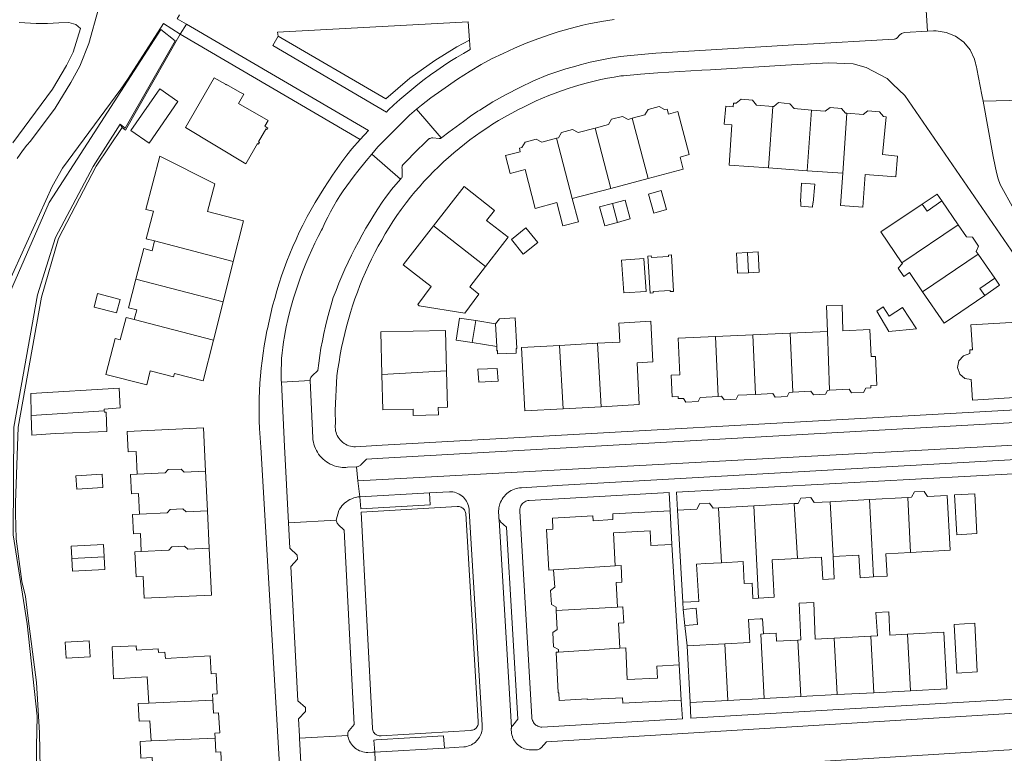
# Model space of a CAD drawing. Header units: metres. Extents: x 89888 to 94270, y 464165 to 468904.
# Tile 136 of 256: x 92150 to 92305, y 466372 to 466487. Entities that reach past the tile are written whole.
import ezdxf

# ---------------------------------------------------------------- set-up
doc = ezdxf.new("R2010")
doc.units = ezdxf.units.M
for name, color, linetype, lineweight in [('B_BEBOUWINGSGRENS_0', 251, 'CONTINUOUS', 13), ('B_LUIFEL_1', 251, 'CONTINUOUS', 13), ('B_OVERBOUWLIJN_LIJN_1', 251, 'CONTINUOUS', 13), ('B_TUSSENMUUR_0', 251, 'CONTINUOUS', 13), ('G_GRENS_ALGEMEEN_0', 251, 'CONTINUOUS', 13), ('T_CULTUURGRENS_0', 251, 'CONTINUOUS', 13), ('V_WEGGRENS_0', 251, 'CONTINUOUS', 13), ('W_KADEMUUR_30CM_LIJN_0', 251, 'CONTINUOUS', 13)]:
    doc.layers.add(name, color=color, linetype=linetype, lineweight=lineweight)

msp = doc.modelspace()

# ---------------------------------------------------------------- linework, layer by layer
at = {"layer": 'B_BEBOUWINGSGRENS_0'}
for p, q in [((92167.61, 466470.1), (92170.46, 466468.12)), ((92267.72, 466464.2), (92273.8, 466463.77)), ((92273.8, 466463.77), (92279.38, 466463.41)), ((92242.94, 466461), (92248.84, 466462.56)), ((92236.9, 466459.4), (92242.94, 466461)), ((92250.86, 466460.67), (92248.87, 466460.11)), ((92272.92, 466461.81), (92272.72, 466458.88)), ((92244.01, 466455.65), (92245.05, 466455.93)), ((92231.49, 466452.52), (92229.63, 466454.81)), ((92182.09, 466443.17), (92183.68, 466449.51)), ((92248.16, 466449.98), (92244.66, 466449.75)), ((92165.34, 466441.44), (92165.89, 466443.55)), ((92180.57, 466437.15), (92182.09, 466443.17)), ((92285.7, 466442.42), (92284.74, 466441.73)), ((92221.76, 466440.23), (92221.21, 466436.78)), ((92224.87, 466439.73), (92221.76, 466440.23)), ((92265.25, 466437.99), (92259.39, 466437.72)), ((92271.11, 466438.25), (92265.25, 466437.99)), ((92276.96, 466438.52), (92271.11, 466438.25)), ((92221.21, 466436.78), (92225.05, 466436.18)), ((92240.89, 466436.68), (92234.91, 466436.34)), ((92222.08, 466432.61), (92222.21, 466430.56)), ((92235.46, 466426.39), (92241.44, 466426.72)), ((92163.43, 466425.88), (92163.42, 466426.09)), ((92179.63, 466410.35), (92179.34, 466416.62)), ((92159.09, 466413.79), (92163.21, 466414.05)), ((92283.58, 466412.14), (92289.57, 466412.47)), ((92259.87, 466410.84), (92265.4, 466411.15)), ((92265.4, 466411.15), (92271.77, 466411.51)), ((92277.39, 466411.81), (92283.58, 466412.14)), ((92179.9, 466404.51), (92179.63, 466410.35)), ((92252.26, 466410.39), (92252.55, 466405.09)), ((92254.24, 466396.02), (92253.42, 466410.46)), ((92180.24, 466397.15), (92179.9, 466404.51)), ((92254.33, 466394.9), (92256.36, 466395.08)), ((92254.56, 466392.37), (92254.33, 466394.9)), ((92161.2, 466387.46), (92161.05, 466389.94)), ((92254.95, 466389.17), (92260.84, 466389.49)), ((92255.42, 466380.29), (92254.95, 466389.17)), ((92278.05, 466390.4), (92283.78, 466390.7)), ((92253.68, 466386.22), (92254.03, 466380.66)), ((92278.52, 466381.52), (92272.78, 466381.21)), ((92284.25, 466381.82), (92278.52, 466381.52)), ((92289.99, 466382.13), (92284.25, 466381.82)), ((92261.31, 466380.6), (92255.42, 466380.29)), ((92267.05, 466380.91), (92261.31, 466380.6)), ((92272.78, 466381.21), (92267.05, 466380.91))]:
    msp.add_line(p, q, dxfattribs=at)
for points in [[(92187.61, 466467.96), (92187.77, 466468.2), (92187.65, 466468.29), (92188.58, 466469.91), (92188.82, 466470.34), (92188.98, 466470.25), (92189.09, 466470.47), (92188.62, 466470.75), (92189.14, 466471.67), (92184.49, 466474.33), (92185.31, 466475.77), (92184.7, 466476.11), (92182.59, 466477.3), (92182.57, 466477.27), (92182.47, 466477.33), (92182.44, 466477.34), (92180.67, 466478.37), (92176.16, 466470.55), (92185.63, 466464.85), (92187.49, 466468.03), (92187.61, 466467.96)], [(92170.46, 466468.12), (92174.98, 466474.62), (92172.13, 466476.6), (92167.61, 466470.1)], [(92268.42, 466473.84), (92265.83, 466474.07), (92265.19, 466474.83), (92263.41, 466474.99), (92262.64, 466474.36), (92262.22, 466474.39), (92262.17, 466473.79), (92261, 466473.88), (92260.74, 466471.08), (92261.97, 466470.99), (92261.52, 466464.63), (92267.72, 466464.2)], [(92274.47, 466473.29), (92271.73, 466473.53), (92271.09, 466474.29), (92269.31, 466474.46), (92268.55, 466473.83), (92268.42, 466473.84)], [(92248.84, 466462.56), (92254.32, 466464.01), (92253.83, 466465.89), (92255.27, 466466.29), (92253.48, 466473.06), (92252.04, 466472.66), (92251.83, 466473.45), (92251.41, 466473.36), (92250.56, 466473.84), (92248.82, 466473.38), (92248.31, 466472.53), (92246.32, 466472)], [(92280.03, 466472.79), (92279.83, 466472.8), (92279.2, 466473.55), (92277.39, 466473.72), (92276.64, 466473.1), (92274.47, 466473.29)], [(92279.38, 466463.41), (92279.02, 466458.33), (92282.51, 466458.06), (92282.87, 466463.17), (92287.73, 466462.79), (92287.98, 466466.03), (92285.62, 466466.29), (92286.18, 466472.22), (92285.78, 466472.27), (92285.14, 466473.01), (92283.34, 466473.18), (92282.57, 466472.57), (92280.03, 466472.79)], [(92246.32, 466472), (92245.66, 466471.82), (92244.81, 466472.27), (92243.08, 466471.86), (92242.58, 466471.01), (92240.48, 466470.46)], [(92240.48, 466470.46), (92237.81, 466469.77), (92236.96, 466470.25), (92235.23, 466469.79), (92234.73, 466468.95), (92234.43, 466468.87)], [(92234.43, 466468.87), (92232.11, 466468.24), (92231.24, 466468.72), (92229.51, 466468.26), (92229, 466467.41), (92228.6, 466467.29), (92228.74, 466466.73), (92226.4, 466466.15), (92227.15, 466463.34), (92229.51, 466463.97), (92231.07, 466457.86), (92234.48, 466458.76), (92235.44, 466455.11), (92237.9, 466455.76), (92236.9, 466459.4)], [(92183.68, 466449.51), (92185.29, 466455.89), (92179.63, 466457.36), (92180.77, 466461.7), (92172.12, 466466.08), (92169.95, 466457.7), (92171.14, 466457.43), (92170.02, 466453.06), (92171.31, 466452.74)], [(92223.29, 466448.74), (92226.86, 466453.33), (92223.46, 466455.97), (92224.69, 466457.55), (92219.91, 466461.27), (92215.14, 466455.14)], [(92248.87, 466460.11), (92249.71, 466457.12), (92251.7, 466457.68), (92250.86, 466460.67)], [(92272.72, 466458.88), (92272.81, 466458.87), (92272.79, 466458.18), (92274.61, 466458.06), (92274.66, 466458.74), (92274.75, 466458.74), (92274.98, 466461.67), (92272.92, 466461.81)], [(92245.05, 466455.93), (92246.01, 466456.19), (92245.21, 466459.17), (92243.2, 466458.64)], [(92297.49, 466455.27), (92294.93, 466459.02), (92292.61, 466457.43), (92291.86, 466458.53), (92285.38, 466454.16), (92288.65, 466449.31)], [(92243.2, 466458.64), (92241.2, 466458.09), (92242, 466455.11), (92244.01, 466455.65)], [(92215.14, 466455.14), (92210.35, 466448.99), (92214.74, 466445.57), (92212.65, 466442.76), (92212.89, 466442.56), (92220.04, 466441.39), (92222.25, 466444.38), (92220.8, 466445.55), (92223.29, 466448.74)], [(92229.63, 466454.81), (92227.34, 466452.95), (92229.19, 466450.66), (92231.49, 466452.52)], [(92300.64, 466450.67), (92300.35, 466451.09), (92300.68, 466451.95), (92299.73, 466453.33), (92298.79, 466453.37), (92297.49, 466455.27)], [(92171.31, 466452.74), (92170.92, 466451.2), (92169.63, 466451.54), (92168.39, 466446.74)], [(92264.57, 466447.76), (92266.27, 466447.85), (92266.1, 466451.02), (92264.4, 466450.92)], [(92244.66, 466449.75), (92244.99, 466444.58), (92248.49, 466444.8), (92248.16, 466449.98)], [(92249.32, 466450.14), (92249.3, 466450.41), (92248.79, 466450.38), (92249.12, 466444.56), (92249.61, 466444.59), (92249.6, 466444.83), (92252.29, 466444.98), (92252.3, 466444.79), (92252.82, 466444.82), (92252.5, 466450.56)], [(92252.5, 466450.56), (92252, 466450.53), (92252.01, 466450.29), (92249.32, 466450.14)], [(92264.4, 466450.92), (92262.7, 466450.83), (92262.87, 466447.67), (92264.57, 466447.76)], [(92291.92, 466444.78), (92295.32, 466439.82), (92301.67, 466444.2), (92300.92, 466445.3), (92303.25, 466446.88), (92300.64, 466450.67)], [(92288.65, 466449.31), (92288.74, 466449.18), (92288.09, 466448.45), (92288.96, 466447.16), (92289.87, 466447.77), (92291.92, 466444.78)], [(92168.39, 466446.74), (92167.23, 466442.25), (92168.53, 466441.92), (92168.13, 466440.39)], [(92165.89, 466443.55), (92162.38, 466444.47), (92161.84, 466442.36), (92165.34, 466441.44)], [(92277.28, 466429.3), (92280.36, 466429.49), (92280.73, 466428.9), (92282.65, 466428.97), (92283, 466429.63), (92283.79, 466429.68), (92283.79, 466430.03), (92284.71, 466430.08), (92284.51, 466434.61), (92283.84, 466434.58), (92283.65, 466438.82), (92279.4, 466438.63), (92279.26, 466442.65), (92276.83, 466442.55), (92276.96, 466438.52)], [(92284.74, 466441.73), (92286.61, 466438.51), (92290.94, 466438.94), (92288.77, 466442.3), (92286.65, 466440.95), (92285.7, 466442.42)], [(92168.13, 466440.39), (92166.84, 466440.72), (92165.93, 466437.22), (92165.12, 466437.41), (92163.68, 466431.78), (92170.08, 466430.13), (92170.63, 466432.33), (92174.31, 466431.41), (92174.46, 466431.96), (92178.97, 466430.79), (92180.57, 466437.15)], [(92227.95, 466440.65), (92225.46, 466440.54), (92224.87, 466439.73)], [(92225.05, 466436.18), (92225.08, 466435.51), (92225.18, 466435.52), (92225.19, 466435.02), (92228.12, 466435.11), (92228.1, 466435.88), (92228.18, 466435.88), (92227.95, 466440.65)], [(92217.18, 466432.34), (92217.02, 466438.71), (92206.83, 466438.45), (92207, 466431.77)], [(92247.07, 466433.62), (92249.57, 466433.76), (92249.22, 466440.14), (92244.22, 466439.86), (92244.39, 466436.87), (92240.89, 466436.68)], [(92306.53, 466426.24), (92306.39, 466428.16), (92299.77, 466427.75), (92299.55, 466430.98), (92298.55, 466431.17), (92297.76, 466431.83), (92297.4, 466432.88), (92297.62, 466433.93), (92298.34, 466434.72), (92299.35, 466435.05), (92299.32, 466435.64), (92299.73, 466435.66), (92299.51, 466439.55), (92307.63, 466440.04), (92307.84, 466436.14), (92309.83, 466436.27), (92309.96, 466433.17), (92314.51, 466433.45), (92314.62, 466431.15), (92315.66, 466431.21), (92315.85, 466428.09), (92314.83, 466428.03), (92314.92, 466426.74)], [(92259.39, 466437.72), (92253.54, 466437.46), (92253.8, 466431.73), (92252.44, 466431.67), (92252.59, 466428.29), (92253.52, 466428.33), (92253.55, 466428.01), (92254.37, 466428.03), (92254.75, 466427.45), (92256.66, 466427.54), (92256.97, 466428.17), (92259.79, 466428.34)], [(92234.91, 466436.34), (92228.92, 466436.01), (92229.47, 466426.06), (92235.46, 466426.39)], [(92222.21, 466430.56), (92225.28, 466430.73), (92225.12, 466432.73), (92222.08, 466432.61)], [(92241.44, 466426.72), (92247.43, 466427.05), (92247.07, 466433.62)], [(92207, 466431.77), (92207.14, 466426.24), (92211.9, 466426.36), (92211.92, 466425.36), (92215.89, 466425.46), (92215.86, 466426.6), (92217.32, 466426.64), (92217.18, 466432.34)], [(92163.42, 466426.09), (92163.41, 466426.31), (92165.94, 466426.52), (92165.76, 466429.64), (92151.88, 466428.77), (92151.96, 466425.35)], [(92259.79, 466428.34), (92260.36, 466428.37), (92260.74, 466427.79), (92262.64, 466427.9), (92262.95, 466428.51), (92265.67, 466428.66)], [(92265.67, 466428.66), (92268.38, 466428.81), (92268.75, 466428.24), (92270.66, 466428.34), (92270.97, 466428.96), (92271.52, 466428.99)], [(92271.52, 466428.99), (92274.37, 466429.16), (92274.76, 466428.58), (92276.65, 466428.67), (92276.96, 466429.28), (92277.28, 466429.3)], [(92151.96, 466425.35), (92152.04, 466422.27), (92155.71, 466422.54), (92163.81, 466422.82), (92163.7, 466425.89), (92163.43, 466425.88)], [(92179.34, 466416.62), (92179.02, 466423.41), (92167.04, 466422.85), (92167.19, 466419.62), (92168.41, 466419.67), (92168.58, 466416.11)], [(92163.21, 466414.05), (92163.08, 466416.13), (92158.96, 466415.87), (92159.09, 466413.79)], [(92168.58, 466416.11), (92167.52, 466416.07), (92167.67, 466413.03), (92168.8, 466413.08), (92168.95, 466409.85)], [(92271.77, 466411.51), (92272.35, 466411.54), (92272.81, 466412.38), (92274.35, 466412.47), (92274.91, 466411.68), (92277.39, 466411.81)], [(92289.57, 466412.47), (92290.19, 466412.5), (92290.65, 466413.34), (92292.14, 466413.42), (92292.69, 466412.63), (92295.75, 466412.79), (92296.24, 466404.2), (92290.03, 466403.85)], [(92297.27, 466406.6), (92300.42, 466406.83), (92300.09, 466413.06), (92296.94, 466412.89), (92297.27, 466406.6)], [(92253.42, 466410.46), (92256.44, 466410.65), (92256.92, 466411.5), (92258.45, 466411.58), (92259.01, 466410.79), (92259.87, 466410.84)], [(92168.95, 466409.85), (92167.85, 466409.8), (92167.99, 466406.78), (92169.1, 466406.84), (92169.23, 466404.01)], [(92233.95, 466401.09), (92233.23, 466401.06), (92232.87, 466407.44), (92233.87, 466407.5), (92233.78, 466409.24), (92240.15, 466409.57), (92240.19, 466408.82), (92243.3, 466409), (92243.26, 466409.91), (92252.26, 466410.39)], [(92252.55, 466405.09), (92249.26, 466404.91), (92249.13, 466407.21), (92243.38, 466406.91), (92243.66, 466401.74)], [(92163.4, 466403.15), (92163.3, 466405.1), (92158.22, 466404.82), (92158.32, 466402.87)], [(92158.32, 466402.87), (92158.43, 466400.91), (92163.51, 466401.19), (92163.4, 466403.15)], [(92169.23, 466404.01), (92168.22, 466403.96), (92168.41, 466400), (92169.51, 466400.05), (92169.67, 466396.65), (92180.24, 466397.15)], [(92277.86, 466403.18), (92278.05, 466399.7), (92276.24, 466399.6), (92276.05, 466403.09), (92272.25, 466402.88)], [(92284.23, 466399.99), (92282.11, 466399.88), (92281.92, 466403.41), (92277.86, 466403.18)], [(92290.03, 466403.85), (92286.16, 466403.64), (92286.36, 466400.11), (92284.23, 466399.99)], [(92243.66, 466401.74), (92244.57, 466401.8), (92244.71, 466399.18), (92243.8, 466399.13), (92244.01, 466395.27)], [(92260.35, 466402.22), (92257.83, 466402.08), (92256.42, 466402.01), (92256.79, 466396.16), (92254.24, 466396.02)], [(92266.17, 466396.68), (92265.28, 466396.63), (92265.14, 466399), (92263.91, 466398.94), (92263.72, 466402.41), (92260.35, 466402.22)], [(92272.25, 466402.88), (92268.27, 466402.66), (92268.62, 466396.81), (92266.17, 466396.68)], [(92234.39, 466394.72), (92234.36, 466395.25), (92233.62, 466395.65), (92233.49, 466397.89), (92234.19, 466398.39), (92233.95, 466401.09)], [(92272.31, 466390.09), (92272.77, 466390.12), (92272.52, 466395.88), (92274.81, 466395.99), (92275.07, 466390.24), (92278.05, 466390.4)], [(92234.75, 466388.19), (92234.73, 466388.62), (92233.98, 466389.01), (92233.87, 466391.27), (92234.55, 466391.74), (92234.39, 466394.72)], [(92244.01, 466395.27), (92244.87, 466395.32), (92245.01, 466392.78), (92244.15, 466392.73), (92244.36, 466388.81)], [(92256.36, 466395.08), (92256.59, 466392.55), (92254.56, 466392.37)], [(92283.78, 466390.7), (92284.81, 466390.76), (92284.57, 466394.42), (92286.59, 466394.54), (92286.79, 466390.86), (92289.52, 466391.01)], [(92260.84, 466389.49), (92264.79, 466389.7), (92264.59, 466393.32), (92266.39, 466393.4), (92266.75, 466393.42), (92266.91, 466391.04)], [(92300.09, 466392.74), (92296.87, 466392.52), (92297.28, 466384.91), (92300.49, 466385.08), (92300.09, 466392.74)], [(92266.91, 466391.04), (92268.94, 466391.17), (92268.98, 466389.92), (92272.31, 466390.09)], [(92289.52, 466391.01), (92295.25, 466391.31), (92295.73, 466382.43), (92289.99, 466382.13)], [(92161.05, 466389.94), (92157.28, 466389.73), (92157.42, 466387.24), (92161.2, 466387.46)], [(92180.06, 466387.6), (92173.02, 466387.18), (92172.93, 466388.17), (92171.93, 466388.11), (92171.9, 466388.72), (92168.46, 466388.51), (92168.42, 466389.17), (92164.66, 466389.01), (92164.88, 466384.01), (92170.15, 466384.32), (92170.4, 466380.2)], [(92254.03, 466380.66), (92244.83, 466380.18), (92244.78, 466381.03), (92239.26, 466380.75), (92239.25, 466380.86), (92234.87, 466380.62), (92234.77, 466381.79), (92234.68, 466381.79), (92234.36, 466388.16), (92234.75, 466388.19)], [(92244.36, 466388.81), (92245.29, 466388.87), (92245.53, 466383.91), (92250.28, 466384.1), (92250.16, 466386), (92253.68, 466386.22)], [(92180.47, 466380.64), (92180.41, 466381.61), (92181.17, 466381.65), (92180.99, 466384.82), (92180.23, 466384.78), (92180.06, 466387.6)], [(92170.4, 466380.2), (92168.76, 466380.13), (92168.88, 466377.34), (92170.57, 466377.42), (92170.76, 466374.26)], [(92180.83, 466374.7), (92180.78, 466375.46), (92181.54, 466375.5), (92181.35, 466378.67), (92180.59, 466378.63), (92180.47, 466380.64)], [(92170.76, 466374.26), (92169.05, 466374.18), (92169.17, 466371.55), (92170.92, 466371.63), (92171.13, 466368.02)], [(92181.2, 466368.47), (92181.15, 466369.32), (92181.9, 466369.36), (92181.72, 466372.53), (92180.96, 466372.48), (92180.83, 466374.7)]]:
    msp.add_lwpolyline(points, dxfattribs=at)
at = {"layer": 'B_LUIFEL_1'}
msp.add_line((92218.65, 466437.19), (92221.21, 466436.78), dxfattribs=at)
msp.add_lwpolyline([(92221.76, 466440.23), (92219.19, 466440.63), (92218.65, 466437.19)], dxfattribs=at)
at = {"layer": 'B_OVERBOUWLIJN_LIJN_1'}
for p, q in [((92294.18, 466460.11), (92291.86, 466458.53)), ((92294.93, 466459.02), (92294.18, 466460.11))]:
    msp.add_line(p, q, dxfattribs=at)
msp.add_lwpolyline([(92301.67, 466444.2), (92304, 466445.78), (92303.25, 466446.88)], dxfattribs=at)
at = {"layer": 'B_TUSSENMUUR_0'}
for p, q in [((92267.72, 466464.2), (92268.42, 466473.84)), ((92273.8, 466463.77), (92274.47, 466473.29)), ((92279.38, 466463.41), (92280.03, 466472.79)), ((92246.32, 466472), (92248.84, 466462.56)), ((92240.48, 466470.46), (92242.94, 466461)), ((92234.43, 466468.87), (92236.9, 466459.4)), ((92243.2, 466458.64), (92244.01, 466455.65)), ((92215.14, 466455.14), (92223.29, 466448.74)), ((92297.49, 466455.27), (92288.65, 466449.31)), ((92171.31, 466452.74), (92183.68, 466449.51)), ((92264.4, 466450.92), (92264.57, 466447.76)), ((92300.64, 466450.67), (92291.92, 466444.78)), ((92168.39, 466446.74), (92182.09, 466443.17)), ((92168.13, 466440.39), (92180.57, 466437.15)), ((92225.05, 466436.18), (92224.87, 466439.73)), ((92259.39, 466437.72), (92259.79, 466428.34)), ((92265.25, 466437.99), (92265.67, 466428.66)), ((92271.11, 466438.25), (92271.52, 466428.99)), ((92276.96, 466438.52), (92277.28, 466429.3)), ((92234.91, 466436.34), (92235.46, 466426.39)), ((92240.89, 466436.68), (92241.44, 466426.72)), ((92217.18, 466432.34), (92207, 466431.77)), ((92163.42, 466426.09), (92151.96, 466425.35)), ((92289.57, 466412.47), (92290.03, 466403.85)), ((92259.87, 466410.84), (92260.35, 466402.22)), ((92265.4, 466411.15), (92266.17, 466396.68)), ((92271.77, 466411.51), (92272.25, 466402.88)), ((92277.39, 466411.81), (92277.86, 466403.18)), ((92284.23, 466399.99), (92283.58, 466412.14)), ((92163.4, 466403.15), (92158.32, 466402.87)), ((92243.66, 466401.74), (92233.95, 466401.09)), ((92244.01, 466395.27), (92234.39, 466394.72)), ((92289.52, 466391.01), (92289.99, 466382.13)), ((92260.84, 466389.49), (92261.31, 466380.6)), ((92272.31, 466390.09), (92272.78, 466381.21)), ((92278.05, 466390.4), (92278.52, 466381.52)), ((92284.25, 466381.82), (92283.78, 466390.7)), ((92234.75, 466388.19), (92244.36, 466388.81)), ((92180.47, 466380.64), (92170.4, 466380.2)), ((92180.83, 466374.7), (92170.76, 466374.26))]:
    msp.add_line(p, q, dxfattribs=at)
for points in [[(92168.58, 466416.11), (92172.99, 466416.32), (92173.47, 466416.84), (92175.47, 466416.93), (92175.99, 466416.46), (92179.34, 466416.62)], [(92179.63, 466410.35), (92176.28, 466410.2), (92175.76, 466410.67), (92173.76, 466410.58), (92173.29, 466410.06), (92168.95, 466409.85)], [(92179.9, 466404.51), (92176.55, 466404.35), (92176.03, 466404.83), (92174.03, 466404.74), (92173.56, 466404.21), (92169.23, 466404.01)], [(92266.91, 466391.04), (92266.51, 466391.02), (92267.05, 466380.91)]]:
    msp.add_lwpolyline(points, dxfattribs=at)
at = {"layer": 'G_GRENS_ALGEMEEN_0'}
msp.add_line((92166.21, 466470.53), (92162.17, 466464.49), dxfattribs=at)
for points in [[(92175.36, 466485.19), (92166.77, 466470.15), (92166.21, 466470.53)], [(92162.17, 466464.49), (92156.22, 466453.11), (92153.54, 466443.91), (92149.9, 466423.53), (92149.46, 466411.63), (92149.47, 466409.95), (92149.6, 466405.99), (92150.46, 466399.26), (92151.07, 466396.93), (92151.46, 466393.47), (92152.76, 466383.41), (92153.23, 466375.51), (92153.55, 466358.77), (92154.09, 466344.56), (92154.55, 466330.5), (92154.66, 466330.06), (92154.89, 466329.89)]]:
    msp.add_lwpolyline(points, dxfattribs=at)
at = {"layer": 'T_CULTUURGRENS_0'}
for p, q in [((92176.31, 466486.78), (92175.36, 466485.19)), ((92189.9, 466483.45), (92190.71, 466484.89)), ((92207.73, 466472.98), (92189.9, 466483.45)), ((92165.91, 466471.09), (92166.21, 466470.53))]:
    msp.add_line(p, q, dxfattribs=at)
for points in [[(92144.8, 466408.35), (92145.04, 466418.57), (92144.9, 466421.95), (92144.94, 466428.06), (92145.91, 466437.82), (92147.27, 466443.71), (92155.22, 466461.31), (92156.85, 466464.16), (92166.03, 466476.57), (92167.16, 466478.26), (92172.72, 466486.89), (92175.36, 466485.19)], [(92190.71, 466484.89), (92207.61, 466475.08), (92211.42, 466478.28), (92215.3, 466481.09), (92218.8, 466483.23), (92220.77, 466484.28)], [(92220.77, 466484.28), (92220.87, 466482.81), (92219.8, 466482.19), (92218.75, 466481.55), (92217.7, 466480.9), (92216.67, 466480.22), (92215.65, 466479.52), (92214.65, 466478.8), (92213.65, 466478.07), (92212.68, 466477.31), (92211.71, 466476.54), (92210.77, 466475.75), (92209.83, 466474.94), (92208.91, 466474.11), (92208.01, 466473.27), (92207.73, 466472.98)]]:
    msp.add_lwpolyline(points, dxfattribs=at)
at = {"layer": 'V_WEGGRENS_0'}
for p, q in [((92292.38, 466490.66), (92292.66, 466485.68)), ((92176.31, 466486.78), (92204.93, 466470.1)), ((92220.58, 466487.16), (92220.77, 466484.28)), ((92203.59, 466468.66), (92175.36, 466485.19)), ((92301.41, 466474.7), (92307.53, 466474.85)), ((92216.34, 466468.91), (92212.43, 466473.42)), ((92204.93, 466470.1), (92203.59, 466468.66)), ((92205.41, 466466.38), (92209.95, 466462.46)), ((92195.75, 466430.81), (92191.24, 466430.59)), ((92191.24, 466430.59), (92191.74, 466420.5)), ((92192.34, 466408.5), (92191.74, 466420.5)), ((92203.26, 466415.09), (92318.46, 466421.32)), ((92203.26, 466415.09), (92203.02, 466417.28)), ((92253.26, 466413.31), (92307.12, 466416.25)), ((92203.54, 466412.59), (92203.26, 466415.09)), ((92214.51, 466413.21), (92203.54, 466412.59)), ((92252.1, 466413.24), (92252.26, 466410.39)), ((92253.42, 466410.46), (92253.26, 466413.31)), ((92199.85, 466408.9), (92192.34, 466408.5)), ((92225.44, 466408.98), (92227.36, 466376.35)), ((92252.55, 466405.09), (92253.68, 466386.22)), ((92254.33, 466394.9), (92254.24, 466396.02)), ((92254.95, 466389.17), (92254.56, 466392.37)), ((92328.12, 466382.08), (92255.53, 466377.8)), ((92254.03, 466380.66), (92254.2, 466377.72)), ((92255.53, 466377.8), (92255.42, 466380.29)), ((92201.67, 466375.12), (92194.1, 466374.71)), ((92194.83, 466360.56), (92194.1, 466374.71)), ((92205.9, 466372.5), (92216.82, 466373.14)), ((92206.11, 466367.84), (92205.9, 466372.5))]:
    msp.add_line(p, q, dxfattribs=at)
for points in [[(92149.73, 466465.68), (92150.22, 466466.39), (92150.73, 466467.08), (92151.26, 466467.76), (92151.81, 466468.43), (92155.7, 466473.6), (92158.17, 466477.6), (92159.6, 466480.17), (92160.99, 466483.73), (92162.53, 466489.16)], [(92175.24, 466488.24), (92174.89, 466487.61), (92176.31, 466486.78)], [(92150.04, 466487.04), (92150.93, 466486.97), (92151.83, 466486.91), (92152.72, 466486.88), (92153.62, 466486.87), (92154.51, 466486.88), (92155.4, 466486.92), (92156.3, 466486.97), (92157.87, 466487.06), (92158.97, 466486.71), (92159.7, 466486.08), (92158.52, 466482.38), (92157.51, 466480.29), (92155.31, 466476.57), (92149.06, 466468.16)], [(92190.71, 466484.89), (92190.64, 466485.52), (92220.58, 466487.16)], [(92243.47, 466487.52), (92241.49, 466487.22), (92239.52, 466486.84), (92238.55, 466486.64), (92236.59, 466486.11), (92234.71, 466485.56), (92233.41, 466485.18), (92231.51, 466484.49), (92229.65, 466483.8), (92227.82, 466483), (92226.03, 466482.18), (92224.21, 466481.32), (92222.6, 466480.44), (92220.86, 466479.42), (92218.9, 466478.16), (92216.41, 466476.44), (92214.7, 466475.2), (92213.21, 466474.04), (92212.43, 466473.42)], [(92216.34, 466468.91), (92216.37, 466468.93), (92216.43, 466468.96), (92217.54, 466469.83), (92218.66, 466470.68), (92219.8, 466471.51), (92220.95, 466472.33), (92222.1, 466473.12), (92222.37, 466473.3), (92224.42, 466474.57), (92226.51, 466475.76), (92228.65, 466476.86), (92230.84, 466477.87), (92233.06, 466478.8), (92234.01, 466479.13), (92234.96, 466479.44), (92235.92, 466479.74), (92236.88, 466480.03), (92237.85, 466480.31), (92238.15, 466480.4), (92239.71, 466480.8), (92241.29, 466481.14), (92242.87, 466481.44), (92244.46, 466481.68), (92246.05, 466481.88), (92250.01, 466482.2), (92271.72, 466483.51), (92272.93, 466483.58), (92287.43, 466484.42), (92287.52, 466484.43), (92287.62, 466484.46), (92287.7, 466484.49), (92287.79, 466484.54), (92287.86, 466484.6), (92288.38, 466485.14), (92288.49, 466485.23), (92288.62, 466485.31), (92288.76, 466485.38), (92288.91, 466485.42), (92289.05, 466485.46), (92292.66, 466485.68)], [(92292.66, 466485.68), (92293.65, 466485.71), (92294.07, 466485.72), (92295.64, 466485.49), (92297.1, 466484.89), (92298.37, 466483.95), (92299.37, 466482.73), (92300.04, 466481.3), (92300.12, 466481), (92300.21, 466480.7), (92300.29, 466480.39), (92300.36, 466480.09), (92300.44, 466479.78), (92301.2, 466475.7), (92301.41, 466474.7)], [(92200.46, 466421.5), (92200.29, 466421.72), (92200.15, 466421.94), (92200.01, 466422.18), (92199.91, 466422.43), (92199.82, 466422.69), (92199.75, 466422.95), (92199.71, 466423.22), (92199.7, 466423.49), (92199.7, 466423.76), (92199.73, 466424.03), (92199.68, 466426.11), (92199.96, 466431.56), (92200.11, 466432.68), (92200.28, 466433.79), (92200.47, 466434.91), (92200.68, 466436.02), (92200.91, 466437.13), (92201.17, 466438.23), (92201.45, 466439.32), (92201.75, 466440.41), (92202.07, 466441.5), (92202.41, 466442.57), (92202.77, 466443.65), (92203.16, 466444.71), (92203.57, 466445.76), (92203.99, 466446.81), (92204.44, 466447.85), (92204.91, 466448.88), (92205.4, 466449.9), (92205.91, 466450.91), (92206.44, 466451.9), (92206.99, 466452.89), (92207.55, 466453.87), (92208.14, 466454.84), (92208.75, 466455.79), (92209.38, 466456.73), (92210.02, 466457.66), (92210.18, 466457.89), (92210.83, 466458.75), (92211.5, 466459.6), (92212.19, 466460.44), (92212.9, 466461.26), (92213.62, 466462.07), (92214.36, 466462.86), (92215.12, 466463.63), (92215.89, 466464.39), (92216.68, 466465.14), (92217.48, 466465.86), (92218.3, 466466.58), (92219.13, 466467.27), (92219.97, 466467.95), (92220.83, 466468.61), (92221.71, 466469.25), (92222.59, 466469.87), (92223.49, 466470.47), (92224.4, 466471.06), (92225.33, 466471.63), (92226.26, 466472.17), (92227.21, 466472.7), (92227.44, 466472.82), (92228.38, 466473.33), (92229.33, 466473.82), (92230.29, 466474.29), (92231.26, 466474.73), (92232.24, 466475.16), (92233.23, 466475.57), (92234.22, 466475.95), (92235.23, 466476.32), (92236.24, 466476.66), (92237.25, 466476.99), (92238.28, 466477.29), (92239.31, 466477.57), (92240.34, 466477.83), (92241.38, 466478.07), (92242.43, 466478.29), (92243.48, 466478.48), (92244.53, 466478.66), (92244.94, 466478.69), (92247.62, 466478.95), (92250.32, 466479.14), (92257.25, 466479.55), (92258.63, 466479.63), (92270.38, 466480.33), (92277.15, 466480.71), (92281, 466480.55), (92283.03, 466479.97), (92286.37, 466478.23), (92287.26, 466477.37)], [(92287.26, 466477.37), (92289.11, 466475.58), (92313.32, 466440.43), (92313.85, 466439.68), (92314.38, 466438.91), (92314.89, 466438.14), (92315.38, 466437.35), (92315.86, 466436.56), (92316.32, 466435.76), (92317.15, 466434.21), (92320.21, 466427)], [(92319.94, 466432.88), (92319.05, 466434.71), (92318.15, 466436.47), (92317.68, 466437.37), (92317.22, 466438.25), (92316.74, 466439.13), (92316.25, 466440), (92315.58, 466441.21), (92313.39, 466445.06), (92311.14, 466449.04), (92308.71, 466453.4), (92306.26, 466457.73), (92304.1, 466461.61), (92303.77, 466462.52), (92303.51, 466463.49), (92303.29, 466464.46), (92303.02, 466465.99), (92301.41, 466474.7)], [(92212.43, 466473.42), (92211.33, 466472.48), (92206.38, 466467.5), (92205.41, 466466.38)], [(92203.59, 466468.66), (92202.27, 466467.22), (92201.5, 466466.21), (92200.74, 466465.18), (92200, 466464.14), (92199.28, 466463.09), (92198.57, 466462.03), (92197.88, 466460.96), (92197.21, 466459.88), (92196.55, 466458.78), (92195.92, 466457.68), (92195.3, 466456.57), (92194.69, 466455.44), (92194.58, 466455.21), (92194.04, 466454.1), (92193.53, 466452.98), (92193.03, 466451.85), (92192.56, 466450.72), (92192.11, 466449.57), (92191.68, 466448.42), (92191.27, 466447.26), (92190.89, 466446.09), (92190.52, 466444.91), (92190.18, 466443.73), (92189.86, 466442.54), (92189.56, 466441.34), (92189.29, 466440.14), (92189.04, 466438.94), (92188.96, 466438.61), (92188.74, 466437.45), (92188.53, 466436.28), (92188.35, 466435.11), (92188.2, 466433.94), (92188.06, 466432.76), (92187.95, 466431.58), (92187.86, 466430.4), (92187.79, 466429.22), (92187.75, 466428.03), (92187.73, 466426.85), (92187.73, 466425.66), (92187.76, 466424.48), (92187.81, 466423.3), (92187.98, 466420.35)], [(92209.95, 466462.46), (92210.06, 466462.59), (92210.12, 466462.67), (92210.17, 466462.75), (92210.2, 466462.84), (92210.21, 466462.94), (92210.21, 466463.03), (92210.17, 466464.05), (92210.15, 466464.22), (92210.17, 466464.39), (92210.22, 466464.55), (92210.31, 466464.69), (92210.43, 466464.81), (92211.17, 466465.6), (92211.93, 466466.39), (92212.69, 466467.15), (92213.47, 466467.91), (92214.26, 466468.65), (92214.3, 466468.69), (92214.34, 466468.72), (92214.39, 466468.76), (92214.43, 466468.78), (92214.48, 466468.81), (92214.57, 466468.85), (92214.68, 466468.89), (92214.78, 466468.91), (92214.89, 466468.91), (92214.99, 466468.91), (92215.99, 466468.82), (92216.06, 466468.83), (92216.13, 466468.84), (92216.2, 466468.85), (92216.27, 466468.88), (92216.34, 466468.91)], [(92205.41, 466466.38), (92204.53, 466465.33), (92203.25, 466463.72), (92202.65, 466462.97), (92202.06, 466462.2), (92201.5, 466461.41), (92200.95, 466460.62), (92200.42, 466459.81), (92199.91, 466458.99), (92199.42, 466458.16), (92198.95, 466457.31), (92198.5, 466456.46), (92198.07, 466455.59), (92197.66, 466454.72), (92197.54, 466454.46), (92197, 466453.43), (92196.49, 466452.39), (92195.99, 466451.35), (92195.52, 466450.29), (92195.07, 466449.22), (92194.64, 466448.14), (92194.23, 466447.06), (92193.84, 466445.96), (92193.48, 466444.86), (92193.13, 466443.76), (92192.82, 466442.64), (92192.52, 466441.52), (92192.24, 466440.39), (92191.99, 466439.26), (92191.76, 466438.12), (92191.7, 466437.76), (92191.56, 466436.9), (92191.44, 466436.04), (92191.35, 466435.17), (92191.27, 466434.31), (92191.23, 466433.44), (92191.2, 466432.57), (92191.2, 466431.7), (92191.22, 466430.83), (92191.24, 466430.59)], [(92195.75, 466430.81), (92195.75, 466430.91), (92195.76, 466431.05), (92195.81, 466431.2), (92195.87, 466431.33), (92195.95, 466431.46), (92196.06, 466431.56), (92196.96, 466432.42), (92197.1, 466433.58), (92197.27, 466434.74), (92197.45, 466435.9), (92197.66, 466437.05), (92197.89, 466438.19), (92198.15, 466439.34), (92198.42, 466440.47), (92198.72, 466441.6), (92199.04, 466442.73), (92199.38, 466443.85), (92199.81, 466444.97), (92200.25, 466446.09), (92200.71, 466447.21), (92201.2, 466448.31), (92201.7, 466449.4), (92202.22, 466450.49), (92202.76, 466451.57), (92203.33, 466452.63), (92203.9, 466453.69), (92204.5, 466454.73), (92205.12, 466455.77), (92205.75, 466456.79), (92206.4, 466457.81), (92207.07, 466458.81), (92207.76, 466459.8), (92207.95, 466460.05), (92208.51, 466460.81), (92209.93, 466462.43), (92209.95, 466462.46)], [(92200.21, 466417.27), (92199.87, 466417.35), (92199.54, 466417.45), (92199.22, 466417.57), (92198.9, 466417.72), (92198.6, 466417.89), (92198.31, 466418.07), (92198.03, 466418.28), (92197.77, 466418.5), (92197.52, 466418.75), (92197.29, 466419.01), (92197.08, 466419.28), (92196.89, 466419.57), (92196.72, 466419.87), (92196.57, 466420.18), (92196.44, 466420.51), (92196.33, 466420.84), (92196.25, 466421.17), (92196.19, 466421.51), (92196.16, 466421.86), (92195.75, 466430.81)], [(92306.53, 466426.24), (92207.07, 466420.67), (92202.86, 466420.42), (92202.59, 466420.43), (92202.32, 466420.46), (92202.06, 466420.52), (92201.8, 466420.6), (92201.54, 466420.7), (92201.3, 466420.82), (92201.07, 466420.96), (92200.85, 466421.13), (92200.65, 466421.31), (92200.46, 466421.5)], [(92203.02, 466417.28), (92203.15, 466417.29), (92203.28, 466417.32), (92203.4, 466417.37), (92203.52, 466417.43), (92203.63, 466417.51), (92203.73, 466417.6), (92204.58, 466418.49), (92207.18, 466418.65), (92306.46, 466424.26), (92316.23, 466424.81), (92316.33, 466424.81), (92316.44, 466424.8), (92316.54, 466424.76), (92316.63, 466424.72), (92316.72, 466424.66), (92317.5, 466424.08), (92317.65, 466424.02), (92317.79, 466423.97), (92317.95, 466423.93), (92318.1, 466423.91), (92318.26, 466423.9)], [(92187.98, 466420.35), (92191.52, 466360.67), (92192.99, 466333.96)], [(92318.6, 466419.08), (92306.63, 466418.43), (92235.36, 466414.4), (92228.91, 466414.01), (92228.63, 466413.98), (92228.35, 466413.93), (92228.08, 466413.87), (92227.82, 466413.78), (92227.56, 466413.68), (92227.31, 466413.55), (92227.07, 466413.41), (92226.84, 466413.25), (92226.62, 466413.07), (92226.42, 466412.88)], [(92200.21, 466417.27), (92200.49, 466417.23), (92200.77, 466417.2), (92201.05, 466417.19), (92201.33, 466417.19), (92201.6, 466417.21), (92203.02, 466417.28)], [(92203.54, 466412.59), (92203.21, 466412.57), (92202.9, 466412.49), (92202.59, 466412.4), (92202.29, 466412.28), (92202, 466412.15), (92201.72, 466411.99), (92201.46, 466411.81), (92201.2, 466411.61), (92200.97, 466411.4), (92200.74, 466411.17), (92200.54, 466410.92), (92200.35, 466410.66), (92200.23, 466410.45), (92199.85, 466408.9)], [(92203.73, 466410.7), (92203.68, 466410.7), (92203.54, 466412.59)], [(92214.51, 466413.21), (92214.59, 466411.32), (92203.73, 466410.7)], [(92219.8, 466412.51), (92219.6, 466412.69), (92219.39, 466412.85), (92219.16, 466412.98), (92218.93, 466413.1), (92218.68, 466413.2), (92218.43, 466413.28), (92218.17, 466413.34), (92217.91, 466413.37), (92217.64, 466413.38), (92214.51, 466413.21)], [(92219.8, 466412.51), (92219.98, 466412.32), (92220.14, 466412.11), (92220.29, 466411.89), (92220.42, 466411.66), (92220.52, 466411.42), (92220.61, 466411.17), (92220.67, 466410.91), (92220.71, 466410.65), (92220.73, 466410.39), (92222.75, 466376.75), (92222.77, 466376.5), (92222.76, 466376.25), (92222.74, 466376), (92222.7, 466375.76), (92222.63, 466375.51), (92222.55, 466375.28), (92222.45, 466375.05), (92222.33, 466374.83), (92222.19, 466374.62), (92222.04, 466374.43)], [(92225.55, 466411.49), (92225.65, 466411.74), (92225.77, 466411.99), (92225.91, 466412.23), (92226.06, 466412.46), (92226.24, 466412.68), (92226.42, 466412.88)], [(92229.04, 466411.46), (92229.16, 466411.59), (92229.3, 466411.7), (92229.45, 466411.8), (92229.61, 466411.88), (92229.78, 466411.93), (92229.95, 466411.98), (92230.13, 466412), (92234.72, 466412.26), (92252.1, 466413.24)], [(92203.76, 466410.18), (92218.83, 466411.04), (92218.99, 466411.05), (92219.15, 466411.03), (92219.31, 466411), (92219.46, 466410.94), (92219.6, 466410.87), (92219.73, 466410.78), (92219.85, 466410.67), (92219.96, 466410.54), (92220.04, 466410.4), (92220.11, 466410.26), (92220.16, 466410.1), (92220.18, 466409.94)], [(92225.44, 466408.98), (92225.41, 466409.06), (92225.39, 466409.13), (92225.38, 466409.21), (92225.37, 466409.29), (92225.37, 466409.36), (92225.33, 466410.38), (92225.35, 466410.61), (92225.38, 466410.83), (92225.42, 466411.05), (92225.48, 466411.27), (92225.55, 466411.49)], [(92231.05, 466376.87), (92230.93, 466377), (92230.83, 466377.14), (92230.74, 466377.29), (92230.67, 466377.45), (92230.62, 466377.61), (92230.58, 466377.78), (92230.57, 466377.96), (92228.65, 466410.31), (92228.65, 466410.49), (92228.67, 466410.66), (92228.7, 466410.84), (92228.76, 466411.01), (92228.84, 466411.17), (92228.93, 466411.32), (92229.04, 466411.46)], [(92206.15, 466375.2), (92206.01, 466375.29), (92205.89, 466375.39), (92205.79, 466375.51), (92205.7, 466375.64), (92205.63, 466375.78), (92205.58, 466375.93), (92205.55, 466376.08), (92205.54, 466376.24), (92203.76, 466410.18)], [(92220.18, 466409.94), (92222.14, 466377.29), (92222.15, 466377.13), (92222.14, 466376.97), (92222.11, 466376.82), (92222.06, 466376.66), (92221.99, 466376.52), (92221.9, 466376.39), (92221.79, 466376.27), (92221.67, 466376.16), (92221.54, 466376.07), (92221.4, 466376), (92221.25, 466375.95), (92221.09, 466375.92), (92220.93, 466375.9), (92206.9, 466375.06), (92206.75, 466375.05), (92206.59, 466375.06), (92206.44, 466375.09), (92206.29, 466375.13), (92206.15, 466375.2)], [(92194.1, 466374.71), (92194.08, 466374.98), (92193.94, 466377.74), (92195.03, 466378.88), (92195, 466379.52), (92193.8, 466380.54), (92192.7, 466401.61), (92193.75, 466402.8), (92193.73, 466403.44), (92192.55, 466404.5), (92192.34, 466408.5)], [(92199.85, 466408.9), (92199.88, 466408.75), (92199.93, 466408.6), (92199.99, 466408.46), (92200.07, 466408.33), (92200.17, 466408.21), (92201.07, 466407.33), (92202.65, 466376.82), (92201.86, 466375.88), (92201.79, 466375.78), (92201.72, 466375.66), (92201.68, 466375.54), (92201.66, 466375.41), (92201.65, 466375.28), (92201.67, 466375.12)], [(92227.55, 466376.69), (92228.35, 466377.65), (92226.58, 466407.8), (92225.66, 466408.67), (92225.61, 466408.72), (92225.56, 466408.78), (92225.51, 466408.85), (92225.48, 466408.91), (92225.44, 466408.98)], [(92228.33, 466373.67), (92228.52, 466373.51), (92228.73, 466373.36), (92228.95, 466373.22), (92229.18, 466373.11), (92229.42, 466373.02), (92229.66, 466372.94), (92229.91, 466372.89), (92230.16, 466372.85), (92230.42, 466372.84), (92231.31, 466372.86), (92231.45, 466372.87), (92231.57, 466372.9), (92231.7, 466372.95), (92231.81, 466373.01), (92231.92, 466373.09), (92232.01, 466373.19), (92232.84, 466374.11), (92324.47, 466379.71), (92325.42, 466378.93), (92325.56, 466378.83), (92325.71, 466378.74)], [(92254.2, 466377.72), (92232.15, 466376.42), (92231.98, 466376.43), (92231.8, 466376.46), (92231.64, 466376.51), (92231.48, 466376.57), (92231.32, 466376.66), (92231.18, 466376.75), (92231.05, 466376.87)], [(92228.33, 466373.67), (92228.15, 466373.85), (92227.98, 466374.05), (92227.83, 466374.26), (92227.7, 466374.47), (92227.59, 466374.71), (92227.5, 466374.94), (92227.42, 466375.19), (92227.37, 466375.44), (92227.34, 466375.69), (92227.33, 466375.96), (92227.32, 466376.04), (92227.32, 466376.12), (92227.32, 466376.2), (92227.34, 466376.27), (92227.36, 466376.35)], [(92227.36, 466376.35), (92227.38, 466376.42), (92227.41, 466376.49), (92227.46, 466376.56), (92227.5, 466376.63), (92227.55, 466376.69)], [(92201.67, 466375.12), (92201.68, 466374.97), (92201.75, 466374.7), (92201.84, 466374.45), (92201.95, 466374.2), (92202.08, 466373.96), (92202.24, 466373.73), (92202.41, 466373.52), (92202.59, 466373.32), (92202.8, 466373.14), (92203.02, 466372.98), (92203.25, 466372.84), (92203.49, 466372.72), (92203.75, 466372.62), (92204.01, 466372.54), (92204.28, 466372.49), (92204.55, 466372.45), (92204.82, 466372.45), (92205.57, 466372.48), (92205.9, 466372.5)], [(92206.13, 466374.41), (92205.77, 466374.39), (92205.9, 466372.5)], [(92325.95, 466374.1), (92224.65, 466367.9), (92223.47, 466368.97), (92222.84, 466368.94), (92221.81, 466367.73), (92207.34, 466366.85), (92206.41, 466367.66), (92206.27, 466367.77), (92206.11, 466367.84)], [(92216.82, 466373.14), (92216.66, 466375.06), (92206.13, 466374.41)], [(92216.82, 466373.14), (92219.88, 466373.33), (92220.12, 466373.35), (92220.37, 466373.4), (92220.61, 466373.47), (92220.84, 466373.55), (92221.07, 466373.66), (92221.29, 466373.78), (92221.49, 466373.92), (92221.69, 466374.07), (92221.87, 466374.24), (92222.04, 466374.43)]]:
    msp.add_lwpolyline(points, dxfattribs=at)
at = {"layer": 'W_KADEMUUR_30CM_LIJN_0'}
for points in [[(92165.91, 466471.09), (92166.69, 466470.43), (92174.54, 466484.17), (92172.31, 466485.93), (92160.77, 466468.08), (92154.79, 466458.79), (92148.16, 466443.64)], [(92152.79, 466370.41), (92152.76, 466373.44), (92152.87, 466378.16), (92151.33, 466392.61), (92149.09, 466406.63), (92149.21, 466423.51), (92152.96, 466444.27), (92155.78, 466453.3), (92161.65, 466464.42), (92165.91, 466471.09)]]:
    msp.add_lwpolyline(points, dxfattribs=at)

doc.saveas('drawing.dxf')
